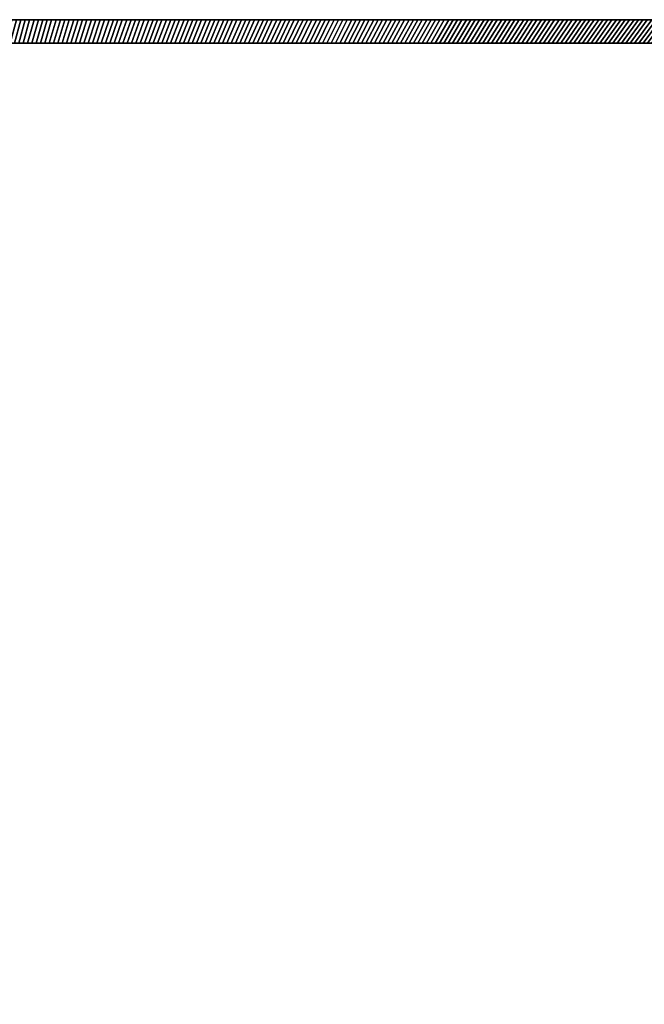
# Model space of a CAD drawing. Extents: x -14.9 to 10.5, y -11.3 to 8.7.
# Tile 8 of 14: x -8.3 to -2, y -1.2 to 8.7. Entities that reach past the tile are written whole.
import ezdxf

# ---------------------------------------------------------------- set-up
doc = ezdxf.new("R2010")
doc.units = 0
doc.header["$MEASUREMENT"] = 0
doc.layers.get('0').update_dxf_attribs({"linetype": 'CONTINUOUS'})

msp = doc.modelspace()

# ---------------------------------------------------------------- linework, layer by layer
at = {"elevation": -14.2262}
msp.add_lwpolyline([(10.5408, 5.0585, 0.164351), (10.5409, 5.1343), (9.4798, 8.6128, 0.32213), (9.3678, 8.6934), (8.7795, 8.6934), (-14.6962, 8.6934, 0.376322), (-14.9017, 8.4589), (-14.9017, -11.0714), (-14.9017, -11.0721, 0.376322), (-14.6962, -11.3066), (8.7795, -11.3066), (9.3678, -11.3066, 0.318681), (9.4804, -11.2243), (10.5409, -7.7474, 0.154887), (10.542, -7.6752, -0.15531)], format="xyb", close=True, dxfattribs=at)

# ---------------------------------------------------------------- meshes
mesh = msp.add_polymesh((2, 9))
for k, corner in enumerate([(-8.13, 8.6934, 13.3538), (-8.1745, 8.6934, 13.3538), (-8.219, 8.6934, 13.3538), (-8.2635, 8.6934, 13.3538), (-8.308, 8.6934, 13.3538), (-8.3525, 8.6934, 13.3538), (-8.397, 8.6934, 13.3538), (-8.4415, 8.6934, 13.3538), (-8.486, 8.6934, 13.3538), (-8.1962, 8.4572, 13.59), (-8.2399, 8.4572, 13.59), (-8.2836, 8.4572, 13.59), (-8.3274, 8.4572, 13.59), (-8.3711, 8.4572, 13.59), (-8.4148, 8.4572, 13.59), (-8.4585, 8.4572, 13.59), (-8.5023, 8.4572, 13.59), (-8.546, 8.4572, 13.59)]):
    mesh.set_mesh_vertex(divmod(k, 9), corner)
mesh = msp.add_polymesh((2, 9))
for k, corner in enumerate([(-8.4415, 8.6934, -14.2262), (-8.397, 8.6934, -14.2262), (-8.3525, 8.6934, -14.2262), (-8.308, 8.6934, -14.2262), (-8.2635, 8.6934, -14.2262), (-8.219, 8.6934, -14.2262), (-8.1745, 8.6934, -14.2262), (-8.13, 8.6934, -14.2262), (-8.0855, 8.6934, -14.2262), (-8.5023, 8.4572, -14.4624), (-8.4585, 8.4572, -14.4624), (-8.4148, 8.4572, -14.4624), (-8.3711, 8.4572, -14.4624), (-8.3274, 8.4572, -14.4624), (-8.2836, 8.4572, -14.4624), (-8.2399, 8.4572, -14.4624), (-8.1962, 8.4572, -14.4624), (-8.1524, 8.4572, -14.4624)]):
    mesh.set_mesh_vertex(divmod(k, 9), corner)
mesh = msp.add_polymesh((2, 9))
for k, corner in enumerate([(-7.774, 8.6934, 13.3538), (-7.8185, 8.6934, 13.3538), (-7.863, 8.6934, 13.3538), (-7.9075, 8.6934, 13.3538), (-7.952, 8.6934, 13.3538), (-7.9965, 8.6934, 13.3538), (-8.041, 8.6934, 13.3538), (-8.0855, 8.6934, 13.3538), (-8.13, 8.6934, 13.3538), (-7.8464, 8.4572, 13.59), (-7.8901, 8.4572, 13.59), (-7.9338, 8.4572, 13.59), (-7.9775, 8.4572, 13.59), (-8.0213, 8.4572, 13.59), (-8.065, 8.4572, 13.59), (-8.1087, 8.4572, 13.59), (-8.1524, 8.4572, 13.59), (-8.1962, 8.4572, 13.59)]):
    mesh.set_mesh_vertex(divmod(k, 9), corner)
mesh = msp.add_polymesh((2, 9))
for k, corner in enumerate([(-8.0855, 8.6934, -14.2262), (-8.041, 8.6934, -14.2262), (-7.9965, 8.6934, -14.2262), (-7.952, 8.6934, -14.2262), (-7.9075, 8.6934, -14.2262), (-7.863, 8.6934, -14.2262), (-7.8185, 8.6934, -14.2262), (-7.774, 8.6934, -14.2262), (-7.7295, 8.6934, -14.2262), (-8.1524, 8.4572, -14.4624), (-8.1087, 8.4572, -14.4624), (-8.065, 8.4572, -14.4624), (-8.0213, 8.4572, -14.4624), (-7.9775, 8.4572, -14.4624), (-7.9338, 8.4572, -14.4624), (-7.8901, 8.4572, -14.4624), (-7.8464, 8.4572, -14.4624), (-7.8026, 8.4572, -14.4624)]):
    mesh.set_mesh_vertex(divmod(k, 9), corner)
mesh = msp.add_polymesh((2, 9))
for k, corner in enumerate([(-7.418, 8.6934, 13.3538), (-7.4625, 8.6934, 13.3538), (-7.507, 8.6934, 13.3538), (-7.5515, 8.6934, 13.3538), (-7.596, 8.6934, 13.3538), (-7.6405, 8.6934, 13.3538), (-7.685, 8.6934, 13.3538), (-7.7295, 8.6934, 13.3538), (-7.774, 8.6934, 13.3538), (-7.4965, 8.4572, 13.59), (-7.5403, 8.4572, 13.59), (-7.584, 8.4572, 13.59), (-7.6277, 8.4572, 13.59), (-7.6714, 8.4572, 13.59), (-7.7152, 8.4572, 13.59), (-7.7589, 8.4572, 13.59), (-7.8026, 8.4572, 13.59), (-7.8464, 8.4572, 13.59)]):
    mesh.set_mesh_vertex(divmod(k, 9), corner)
mesh = msp.add_polymesh((2, 9))
for k, corner in enumerate([(-7.7295, 8.6934, -14.2262), (-7.685, 8.6934, -14.2262), (-7.6405, 8.6934, -14.2262), (-7.596, 8.6934, -14.2262), (-7.5515, 8.6934, -14.2262), (-7.507, 8.6934, -14.2262), (-7.4625, 8.6934, -14.2262), (-7.418, 8.6934, -14.2262), (-7.3735, 8.6934, -14.2262), (-7.8026, 8.4572, -14.4624), (-7.7589, 8.4572, -14.4624), (-7.7152, 8.4572, -14.4624), (-7.6714, 8.4572, -14.4624), (-7.6277, 8.4572, -14.4624), (-7.584, 8.4572, -14.4624), (-7.5403, 8.4572, -14.4624), (-7.4965, 8.4572, -14.4624), (-7.4528, 8.4572, -14.4624)]):
    mesh.set_mesh_vertex(divmod(k, 9), corner)
mesh = msp.add_polymesh((2, 9))
for k, corner in enumerate([(-7.062, 8.6934, 13.3538), (-7.1065, 8.6934, 13.3538), (-7.151, 8.6934, 13.3538), (-7.1955, 8.6934, 13.3538), (-7.24, 8.6934, 13.3538), (-7.2845, 8.6934, 13.3538), (-7.329, 8.6934, 13.3538), (-7.3735, 8.6934, 13.3538), (-7.418, 8.6934, 13.3538), (-7.1467, 8.4572, 13.59), (-7.1904, 8.4572, 13.59), (-7.2342, 8.4572, 13.59), (-7.2779, 8.4572, 13.59), (-7.3216, 8.4572, 13.59), (-7.3653, 8.4572, 13.59), (-7.4091, 8.4572, 13.59), (-7.4528, 8.4572, 13.59), (-7.4965, 8.4572, 13.59)]):
    mesh.set_mesh_vertex(divmod(k, 9), corner)
mesh = msp.add_polymesh((2, 9))
for k, corner in enumerate([(-7.3735, 8.6934, -14.2262), (-7.329, 8.6934, -14.2262), (-7.2845, 8.6934, -14.2262), (-7.24, 8.6934, -14.2262), (-7.1955, 8.6934, -14.2262), (-7.151, 8.6934, -14.2262), (-7.1065, 8.6934, -14.2262), (-7.062, 8.6934, -14.2262), (-7.0175, 8.6934, -14.2262), (-7.4528, 8.4572, -14.4624), (-7.4091, 8.4572, -14.4624), (-7.3653, 8.4572, -14.4624), (-7.3216, 8.4572, -14.4624), (-7.2779, 8.4572, -14.4624), (-7.2342, 8.4572, -14.4624), (-7.1904, 8.4572, -14.4624), (-7.1467, 8.4572, -14.4624), (-7.103, 8.4572, -14.4624)]):
    mesh.set_mesh_vertex(divmod(k, 9), corner)
mesh = msp.add_polymesh((2, 9))
for k, corner in enumerate([(-6.706, 8.6934, 13.3538), (-6.7505, 8.6934, 13.3538), (-6.795, 8.6934, 13.3538), (-6.8395, 8.6934, 13.3538), (-6.884, 8.6934, 13.3538), (-6.9285, 8.6934, 13.3538), (-6.973, 8.6934, 13.3538), (-7.0175, 8.6934, 13.3538), (-7.062, 8.6934, 13.3538), (-6.7969, 8.4572, 13.59), (-6.8406, 8.4572, 13.59), (-6.8843, 8.4572, 13.59), (-6.9281, 8.4572, 13.59), (-6.9718, 8.4572, 13.59), (-7.0155, 8.4572, 13.59), (-7.0593, 8.4572, 13.59), (-7.103, 8.4572, 13.59), (-7.1467, 8.4572, 13.59)]):
    mesh.set_mesh_vertex(divmod(k, 9), corner)
mesh = msp.add_polymesh((2, 9))
for k, corner in enumerate([(-7.0175, 8.6934, -14.2262), (-6.973, 8.6934, -14.2262), (-6.9285, 8.6934, -14.2262), (-6.884, 8.6934, -14.2262), (-6.8395, 8.6934, -14.2262), (-6.795, 8.6934, -14.2262), (-6.7505, 8.6934, -14.2262), (-6.706, 8.6934, -14.2262), (-6.6615, 8.6934, -14.2262), (-7.103, 8.4572, -14.4624), (-7.0593, 8.4572, -14.4624), (-7.0155, 8.4572, -14.4624), (-6.9718, 8.4572, -14.4624), (-6.9281, 8.4572, -14.4624), (-6.8843, 8.4572, -14.4624), (-6.8406, 8.4572, -14.4624), (-6.7969, 8.4572, -14.4624), (-6.7532, 8.4572, -14.4624)]):
    mesh.set_mesh_vertex(divmod(k, 9), corner)
mesh = msp.add_polymesh((2, 9))
for k, corner in enumerate([(-6.3501, 8.6934, 13.3538), (-6.3946, 8.6934, 13.3538), (-6.4391, 8.6934, 13.3538), (-6.4836, 8.6934, 13.3538), (-6.5281, 8.6934, 13.3538), (-6.5726, 8.6934, 13.3538), (-6.617, 8.6934, 13.3538), (-6.6615, 8.6934, 13.3538), (-6.706, 8.6934, 13.3538), (-6.4471, 8.4572, 13.59), (-6.4908, 8.4572, 13.59), (-6.5345, 8.4572, 13.59), (-6.5782, 8.4572, 13.59), (-6.622, 8.4572, 13.59), (-6.6657, 8.4572, 13.59), (-6.7094, 8.4572, 13.59), (-6.7532, 8.4572, 13.59), (-6.7969, 8.4572, 13.59)]):
    mesh.set_mesh_vertex(divmod(k, 9), corner)
mesh = msp.add_polymesh((2, 9))
for k, corner in enumerate([(-6.6615, 8.6934, -14.2262), (-6.617, 8.6934, -14.2262), (-6.5726, 8.6934, -14.2262), (-6.5281, 8.6934, -14.2262), (-6.4836, 8.6934, -14.2262), (-6.4391, 8.6934, -14.2262), (-6.3946, 8.6934, -14.2262), (-6.3501, 8.6934, -14.2262), (-6.3056, 8.6934, -14.2262), (-6.7532, 8.4572, -14.4624), (-6.7094, 8.4572, -14.4624), (-6.6657, 8.4572, -14.4624), (-6.622, 8.4572, -14.4624), (-6.5782, 8.4572, -14.4624), (-6.5345, 8.4572, -14.4624), (-6.4908, 8.4572, -14.4624), (-6.4471, 8.4572, -14.4624), (-6.4033, 8.4572, -14.4624)]):
    mesh.set_mesh_vertex(divmod(k, 9), corner)
mesh = msp.add_polymesh((2, 9))
for k, corner in enumerate([(-5.9941, 8.6934, 13.3538), (-6.0386, 8.6934, 13.3538), (-6.0831, 8.6934, 13.3538), (-6.1276, 8.6934, 13.3538), (-6.1721, 8.6934, 13.3538), (-6.2166, 8.6934, 13.3538), (-6.2611, 8.6934, 13.3538), (-6.3056, 8.6934, 13.3538), (-6.3501, 8.6934, 13.3538), (-6.0972, 8.4572, 13.59), (-6.141, 8.4572, 13.59), (-6.1847, 8.4572, 13.59), (-6.2284, 8.4572, 13.59), (-6.2722, 8.4572, 13.59), (-6.3159, 8.4572, 13.59), (-6.3596, 8.4572, 13.59), (-6.4033, 8.4572, 13.59), (-6.4471, 8.4572, 13.59)]):
    mesh.set_mesh_vertex(divmod(k, 9), corner)
mesh = msp.add_polymesh((2, 9))
for k, corner in enumerate([(-6.3056, 8.6934, -14.2262), (-6.2611, 8.6934, -14.2262), (-6.2166, 8.6934, -14.2262), (-6.1721, 8.6934, -14.2262), (-6.1276, 8.6934, -14.2262), (-6.0831, 8.6934, -14.2262), (-6.0386, 8.6934, -14.2262), (-5.9941, 8.6934, -14.2262), (-5.9496, 8.6934, -14.2262), (-6.4033, 8.4572, -14.4624), (-6.3596, 8.4572, -14.4624), (-6.3159, 8.4572, -14.4624), (-6.2722, 8.4572, -14.4624), (-6.2284, 8.4572, -14.4624), (-6.1847, 8.4572, -14.4624), (-6.141, 8.4572, -14.4624), (-6.0972, 8.4572, -14.4624), (-6.0535, 8.4572, -14.4624)]):
    mesh.set_mesh_vertex(divmod(k, 9), corner)
mesh = msp.add_polymesh((2, 9))
for k, corner in enumerate([(-5.6381, 8.6934, 13.3538), (-5.6826, 8.6934, 13.3538), (-5.7271, 8.6934, 13.3538), (-5.7716, 8.6934, 13.3538), (-5.8161, 8.6934, 13.3538), (-5.8606, 8.6934, 13.3538), (-5.9051, 8.6934, 13.3538), (-5.9496, 8.6934, 13.3538), (-5.9941, 8.6934, 13.3538), (-5.7474, 8.4572, 13.59), (-5.7912, 8.4572, 13.59), (-5.8349, 8.4572, 13.59), (-5.8786, 8.4572, 13.59), (-5.9223, 8.4572, 13.59), (-5.9661, 8.4572, 13.59), (-6.0098, 8.4572, 13.59), (-6.0535, 8.4572, 13.59), (-6.0972, 8.4572, 13.59)]):
    mesh.set_mesh_vertex(divmod(k, 9), corner)
mesh = msp.add_polymesh((2, 9))
for k, corner in enumerate([(-5.9496, 8.6934, -14.2262), (-5.9051, 8.6934, -14.2262), (-5.8606, 8.6934, -14.2262), (-5.8161, 8.6934, -14.2262), (-5.7716, 8.6934, -14.2262), (-5.7271, 8.6934, -14.2262), (-5.6826, 8.6934, -14.2262), (-5.6381, 8.6934, -14.2262), (-5.5936, 8.6934, -14.2262), (-6.0535, 8.4572, -14.4624), (-6.0098, 8.4572, -14.4624), (-5.9661, 8.4572, -14.4624), (-5.9223, 8.4572, -14.4624), (-5.8786, 8.4572, -14.4624), (-5.8349, 8.4572, -14.4624), (-5.7912, 8.4572, -14.4624), (-5.7474, 8.4572, -14.4624), (-5.7037, 8.4572, -14.4624)]):
    mesh.set_mesh_vertex(divmod(k, 9), corner)
mesh = msp.add_polymesh((2, 9))
for k, corner in enumerate([(-5.2821, 8.6934, 13.3538), (-5.3266, 8.6934, 13.3538), (-5.3711, 8.6934, 13.3538), (-5.4156, 8.6934, 13.3538), (-5.4601, 8.6934, 13.3538), (-5.5046, 8.6934, 13.3538), (-5.5491, 8.6934, 13.3538), (-5.5936, 8.6934, 13.3538), (-5.6381, 8.6934, 13.3538), (-5.3976, 8.4572, 13.59), (-5.4413, 8.4572, 13.59), (-5.4851, 8.4572, 13.59), (-5.5288, 8.4572, 13.59), (-5.5725, 8.4572, 13.59), (-5.6162, 8.4572, 13.59), (-5.66, 8.4572, 13.59), (-5.7037, 8.4572, 13.59), (-5.7474, 8.4572, 13.59)]):
    mesh.set_mesh_vertex(divmod(k, 9), corner)
mesh = msp.add_polymesh((2, 9))
for k, corner in enumerate([(-5.5936, 8.6934, -14.2262), (-5.5491, 8.6934, -14.2262), (-5.5046, 8.6934, -14.2262), (-5.4601, 8.6934, -14.2262), (-5.4156, 8.6934, -14.2262), (-5.3711, 8.6934, -14.2262), (-5.3266, 8.6934, -14.2262), (-5.2821, 8.6934, -14.2262), (-5.2376, 8.6934, -14.2262), (-5.7037, 8.4572, -14.4624), (-5.66, 8.4572, -14.4624), (-5.6162, 8.4572, -14.4624), (-5.5725, 8.4572, -14.4624), (-5.5288, 8.4572, -14.4624), (-5.4851, 8.4572, -14.4624), (-5.4413, 8.4572, -14.4624), (-5.3976, 8.4572, -14.4624), (-5.3539, 8.4572, -14.4624)]):
    mesh.set_mesh_vertex(divmod(k, 9), corner)
mesh = msp.add_polymesh((2, 9))
for k, corner in enumerate([(-4.9261, 8.6934, 13.3538), (-4.9706, 8.6934, 13.3538), (-5.0151, 8.6934, 13.3538), (-5.0596, 8.6934, 13.3538), (-5.1041, 8.6934, 13.3538), (-5.1486, 8.6934, 13.3538), (-5.1931, 8.6934, 13.3538), (-5.2376, 8.6934, 13.3538), (-5.2821, 8.6934, 13.3538), (-5.0478, 8.4572, 13.59), (-5.0915, 8.4572, 13.59), (-5.1352, 8.4572, 13.59), (-5.179, 8.4572, 13.59), (-5.2227, 8.4572, 13.59), (-5.2664, 8.4572, 13.59), (-5.3101, 8.4572, 13.59), (-5.3539, 8.4572, 13.59), (-5.3976, 8.4572, 13.59)]):
    mesh.set_mesh_vertex(divmod(k, 9), corner)
mesh = msp.add_polymesh((2, 9))
for k, corner in enumerate([(-5.2376, 8.6934, -14.2262), (-5.1931, 8.6934, -14.2262), (-5.1486, 8.6934, -14.2262), (-5.1041, 8.6934, -14.2262), (-5.0596, 8.6934, -14.2262), (-5.0151, 8.6934, -14.2262), (-4.9706, 8.6934, -14.2262), (-4.9261, 8.6934, -14.2262), (-4.8816, 8.6934, -14.2262), (-5.3539, 8.4572, -14.4624), (-5.3101, 8.4572, -14.4624), (-5.2664, 8.4572, -14.4624), (-5.2227, 8.4572, -14.4624), (-5.179, 8.4572, -14.4624), (-5.1352, 8.4572, -14.4624), (-5.0915, 8.4572, -14.4624), (-5.0478, 8.4572, -14.4624), (-5.0041, 8.4572, -14.4624)]):
    mesh.set_mesh_vertex(divmod(k, 9), corner)
mesh = msp.add_polymesh((2, 9))
for k, corner in enumerate([(-4.5701, 8.6934, 13.3538), (-4.6146, 8.6934, 13.3538), (-4.6591, 8.6934, 13.3538), (-4.7036, 8.6934, 13.3538), (-4.7481, 8.6934, 13.3538), (-4.7926, 8.6934, 13.3538), (-4.8371, 8.6934, 13.3538), (-4.8816, 8.6934, 13.3538), (-4.9261, 8.6934, 13.3538), (-4.698, 8.4572, 13.59), (-4.7417, 8.4572, 13.59), (-4.7854, 8.4572, 13.59), (-4.8291, 8.4572, 13.59), (-4.8729, 8.4572, 13.59), (-4.9166, 8.4572, 13.59), (-4.9603, 8.4572, 13.59), (-5.0041, 8.4572, 13.59), (-5.0478, 8.4572, 13.59)]):
    mesh.set_mesh_vertex(divmod(k, 9), corner)
mesh = msp.add_polymesh((2, 9))
for k, corner in enumerate([(-4.8816, 8.6934, -14.2262), (-4.8371, 8.6934, -14.2262), (-4.7926, 8.6934, -14.2262), (-4.7481, 8.6934, -14.2262), (-4.7036, 8.6934, -14.2262), (-4.6591, 8.6934, -14.2262), (-4.6146, 8.6934, -14.2262), (-4.5701, 8.6934, -14.2262), (-4.5256, 8.6934, -14.2262), (-5.0041, 8.4572, -14.4624), (-4.9603, 8.4572, -14.4624), (-4.9166, 8.4572, -14.4624), (-4.8729, 8.4572, -14.4624), (-4.8291, 8.4572, -14.4624), (-4.7854, 8.4572, -14.4624), (-4.7417, 8.4572, -14.4624), (-4.698, 8.4572, -14.4624), (-4.6542, 8.4572, -14.4624)]):
    mesh.set_mesh_vertex(divmod(k, 9), corner)
mesh = msp.add_polymesh((2, 9))
for k, corner in enumerate([(-4.2142, 8.6934, 13.3538), (-4.2587, 8.6934, 13.3538), (-4.3032, 8.6934, 13.3538), (-4.3477, 8.6934, 13.3538), (-4.3922, 8.6934, 13.3538), (-4.4366, 8.6934, 13.3538), (-4.4811, 8.6934, 13.3538), (-4.5256, 8.6934, 13.3538), (-4.5701, 8.6934, 13.3538), (-4.3481, 8.4572, 13.59), (-4.3919, 8.4572, 13.59), (-4.4356, 8.4572, 13.59), (-4.4793, 8.4572, 13.59), (-4.523, 8.4572, 13.59), (-4.5668, 8.4572, 13.59), (-4.6105, 8.4572, 13.59), (-4.6542, 8.4572, 13.59), (-4.698, 8.4572, 13.59)]):
    mesh.set_mesh_vertex(divmod(k, 9), corner)
mesh = msp.add_polymesh((2, 9))
for k, corner in enumerate([(-4.5256, 8.6934, -14.2262), (-4.4811, 8.6934, -14.2262), (-4.4366, 8.6934, -14.2262), (-4.3922, 8.6934, -14.2262), (-4.3477, 8.6934, -14.2262), (-4.3032, 8.6934, -14.2262), (-4.2587, 8.6934, -14.2262), (-4.2142, 8.6934, -14.2262), (-4.1697, 8.6934, -14.2262), (-4.6542, 8.4572, -14.4624), (-4.6105, 8.4572, -14.4624), (-4.5668, 8.4572, -14.4624), (-4.523, 8.4572, -14.4624), (-4.4793, 8.4572, -14.4624), (-4.4356, 8.4572, -14.4624), (-4.3919, 8.4572, -14.4624), (-4.3481, 8.4572, -14.4624), (-4.3044, 8.4572, -14.4624)]):
    mesh.set_mesh_vertex(divmod(k, 9), corner)
mesh = msp.add_polymesh((2, 9))
for k, corner in enumerate([(-3.8582, 8.6934, 13.3538), (-3.9027, 8.6934, 13.3538), (-3.9472, 8.6934, 13.3538), (-3.9917, 8.6934, 13.3538), (-4.0362, 8.6934, 13.3538), (-4.0807, 8.6934, 13.3538), (-4.1252, 8.6934, 13.3538), (-4.1697, 8.6934, 13.3538), (-4.2142, 8.6934, 13.3538), (-3.9983, 8.4572, 13.59), (-4.042, 8.4572, 13.59), (-4.0858, 8.4572, 13.59), (-4.1295, 8.4572, 13.59), (-4.1732, 8.4572, 13.59), (-4.217, 8.4572, 13.59), (-4.2607, 8.4572, 13.59), (-4.3044, 8.4572, 13.59), (-4.3481, 8.4572, 13.59)]):
    mesh.set_mesh_vertex(divmod(k, 9), corner)
mesh = msp.add_polymesh((2, 9))
for k, corner in enumerate([(-4.1697, 8.6934, -14.2262), (-4.1252, 8.6934, -14.2262), (-4.0807, 8.6934, -14.2262), (-4.0362, 8.6934, -14.2262), (-3.9917, 8.6934, -14.2262), (-3.9472, 8.6934, -14.2262), (-3.9027, 8.6934, -14.2262), (-3.8582, 8.6934, -14.2262), (-3.8137, 8.6934, -14.2262), (-4.3044, 8.4572, -14.4624), (-4.2607, 8.4572, -14.4624), (-4.217, 8.4572, -14.4624), (-4.1732, 8.4572, -14.4624), (-4.1295, 8.4572, -14.4624), (-4.0858, 8.4572, -14.4624), (-4.042, 8.4572, -14.4624), (-3.9983, 8.4572, -14.4624), (-3.9546, 8.4572, -14.4624)]):
    mesh.set_mesh_vertex(divmod(k, 9), corner)
mesh = msp.add_polymesh((2, 9))
for k, corner in enumerate([(-3.5022, 8.6934, 13.3538), (-3.5467, 8.6934, 13.3538), (-3.5912, 8.6934, 13.3538), (-3.6357, 8.6934, 13.3538), (-3.6802, 8.6934, 13.3538), (-3.7247, 8.6934, 13.3538), (-3.7692, 8.6934, 13.3538), (-3.8137, 8.6934, 13.3538), (-3.8582, 8.6934, 13.3538), (-3.6485, 8.4572, 13.59), (-3.6922, 8.4572, 13.59), (-3.7359, 8.4572, 13.59), (-3.7797, 8.4572, 13.59), (-3.8234, 8.4572, 13.59), (-3.8671, 8.4572, 13.59), (-3.9109, 8.4572, 13.59), (-3.9546, 8.4572, 13.59), (-3.9983, 8.4572, 13.59)]):
    mesh.set_mesh_vertex(divmod(k, 9), corner)
mesh = msp.add_polymesh((2, 9))
for k, corner in enumerate([(-3.8137, 8.6934, -14.2262), (-3.7692, 8.6934, -14.2262), (-3.7247, 8.6934, -14.2262), (-3.6802, 8.6934, -14.2262), (-3.6357, 8.6934, -14.2262), (-3.5912, 8.6934, -14.2262), (-3.5467, 8.6934, -14.2262), (-3.5022, 8.6934, -14.2262), (-3.4577, 8.6934, -14.2262), (-3.9546, 8.4572, -14.4624), (-3.9109, 8.4572, -14.4624), (-3.8671, 8.4572, -14.4624), (-3.8234, 8.4572, -14.4624), (-3.7797, 8.4572, -14.4624), (-3.7359, 8.4572, -14.4624), (-3.6922, 8.4572, -14.4624), (-3.6485, 8.4572, -14.4624), (-3.6048, 8.4572, -14.4624)]):
    mesh.set_mesh_vertex(divmod(k, 9), corner)
mesh = msp.add_polymesh((2, 9))
for k, corner in enumerate([(-3.1462, 8.6934, 13.3538), (-3.1907, 8.6934, 13.3538), (-3.2352, 8.6934, 13.3538), (-3.2797, 8.6934, 13.3538), (-3.3242, 8.6934, 13.3538), (-3.3687, 8.6934, 13.3538), (-3.4132, 8.6934, 13.3538), (-3.4577, 8.6934, 13.3538), (-3.5022, 8.6934, 13.3538), (-3.2987, 8.4572, 13.59), (-3.3424, 8.4572, 13.59), (-3.3861, 8.4572, 13.59), (-3.4299, 8.4572, 13.59), (-3.4736, 8.4572, 13.59), (-3.5173, 8.4572, 13.59), (-3.561, 8.4572, 13.59), (-3.6048, 8.4572, 13.59), (-3.6485, 8.4572, 13.59)]):
    mesh.set_mesh_vertex(divmod(k, 9), corner)
mesh = msp.add_polymesh((2, 9))
for k, corner in enumerate([(-3.4577, 8.6934, -14.2262), (-3.4132, 8.6934, -14.2262), (-3.3687, 8.6934, -14.2262), (-3.3242, 8.6934, -14.2262), (-3.2797, 8.6934, -14.2262), (-3.2352, 8.6934, -14.2262), (-3.1907, 8.6934, -14.2262), (-3.1462, 8.6934, -14.2262), (-3.1017, 8.6934, -14.2262), (-3.6048, 8.4572, -14.4624), (-3.561, 8.4572, -14.4624), (-3.5173, 8.4572, -14.4624), (-3.4736, 8.4572, -14.4624), (-3.4299, 8.4572, -14.4624), (-3.3861, 8.4572, -14.4624), (-3.3424, 8.4572, -14.4624), (-3.2987, 8.4572, -14.4624), (-3.2549, 8.4572, -14.4624)]):
    mesh.set_mesh_vertex(divmod(k, 9), corner)
mesh = msp.add_polymesh((2, 9))
for k, corner in enumerate([(-2.7902, 8.6934, 13.3538), (-2.8347, 8.6934, 13.3538), (-2.8792, 8.6934, 13.3538), (-2.9237, 8.6934, 13.3538), (-2.9682, 8.6934, 13.3538), (-3.0127, 8.6934, 13.3538), (-3.0572, 8.6934, 13.3538), (-3.1017, 8.6934, 13.3538), (-3.1462, 8.6934, 13.3538), (-2.9488, 8.4572, 13.59), (-2.9926, 8.4572, 13.59), (-3.0363, 8.4572, 13.59), (-3.08, 8.4572, 13.59), (-3.1238, 8.4572, 13.59), (-3.1675, 8.4572, 13.59), (-3.2112, 8.4572, 13.59), (-3.2549, 8.4572, 13.59), (-3.2987, 8.4572, 13.59)]):
    mesh.set_mesh_vertex(divmod(k, 9), corner)
mesh = msp.add_polymesh((2, 9))
for k, corner in enumerate([(-3.1017, 8.6934, -14.2262), (-3.0572, 8.6934, -14.2262), (-3.0127, 8.6934, -14.2262), (-2.9682, 8.6934, -14.2262), (-2.9237, 8.6934, -14.2262), (-2.8792, 8.6934, -14.2262), (-2.8347, 8.6934, -14.2262), (-2.7902, 8.6934, -14.2262), (-2.7457, 8.6934, -14.2262), (-3.2549, 8.4572, -14.4624), (-3.2112, 8.4572, -14.4624), (-3.1675, 8.4572, -14.4624), (-3.1238, 8.4572, -14.4624), (-3.08, 8.4572, -14.4624), (-3.0363, 8.4572, -14.4624), (-2.9926, 8.4572, -14.4624), (-2.9488, 8.4572, -14.4624), (-2.9051, 8.4572, -14.4624)]):
    mesh.set_mesh_vertex(divmod(k, 9), corner)
mesh = msp.add_polymesh((2, 9))
for k, corner in enumerate([(-2.4342, 8.6934, 13.3538), (-2.4787, 8.6934, 13.3538), (-2.5232, 8.6934, 13.3538), (-2.5677, 8.6934, 13.3538), (-2.6122, 8.6934, 13.3538), (-2.6567, 8.6934, 13.3538), (-2.7012, 8.6934, 13.3538), (-2.7457, 8.6934, 13.3538), (-2.7902, 8.6934, 13.3538), (-2.599, 8.4572, 13.59), (-2.6428, 8.4572, 13.59), (-2.6865, 8.4572, 13.59), (-2.7302, 8.4572, 13.59), (-2.7739, 8.4572, 13.59), (-2.8177, 8.4572, 13.59), (-2.8614, 8.4572, 13.59), (-2.9051, 8.4572, 13.59), (-2.9488, 8.4572, 13.59)]):
    mesh.set_mesh_vertex(divmod(k, 9), corner)
mesh = msp.add_polymesh((2, 9))
for k, corner in enumerate([(-2.7457, 8.6934, -14.2262), (-2.7012, 8.6934, -14.2262), (-2.6567, 8.6934, -14.2262), (-2.6122, 8.6934, -14.2262), (-2.5677, 8.6934, -14.2262), (-2.5232, 8.6934, -14.2262), (-2.4787, 8.6934, -14.2262), (-2.4342, 8.6934, -14.2262), (-2.3897, 8.6934, -14.2262), (-2.9051, 8.4572, -14.4624), (-2.8614, 8.4572, -14.4624), (-2.8177, 8.4572, -14.4624), (-2.7739, 8.4572, -14.4624), (-2.7302, 8.4572, -14.4624), (-2.6865, 8.4572, -14.4624), (-2.6428, 8.4572, -14.4624), (-2.599, 8.4572, -14.4624), (-2.5553, 8.4572, -14.4624)]):
    mesh.set_mesh_vertex(divmod(k, 9), corner)
mesh = msp.add_polymesh((2, 9))
for k, corner in enumerate([(-2.0783, 8.6934, 13.3538), (-2.1228, 8.6934, 13.3538), (-2.1673, 8.6934, 13.3538), (-2.2118, 8.6934, 13.3538), (-2.2563, 8.6934, 13.3538), (-2.3007, 8.6934, 13.3538), (-2.3452, 8.6934, 13.3538), (-2.3897, 8.6934, 13.3538), (-2.4342, 8.6934, 13.3538), (-2.2492, 8.4572, 13.59), (-2.2929, 8.4572, 13.59), (-2.3367, 8.4572, 13.59), (-2.3804, 8.4572, 13.59), (-2.4241, 8.4572, 13.59), (-2.4678, 8.4572, 13.59), (-2.5116, 8.4572, 13.59), (-2.5553, 8.4572, 13.59), (-2.599, 8.4572, 13.59)]):
    mesh.set_mesh_vertex(divmod(k, 9), corner)
mesh = msp.add_polymesh((2, 9))
for k, corner in enumerate([(-2.3897, 8.6934, -14.2262), (-2.3452, 8.6934, -14.2262), (-2.3007, 8.6934, -14.2262), (-2.2563, 8.6934, -14.2262), (-2.2118, 8.6934, -14.2262), (-2.1673, 8.6934, -14.2262), (-2.1228, 8.6934, -14.2262), (-2.0783, 8.6934, -14.2262), (-2.0338, 8.6934, -14.2262), (-2.5553, 8.4572, -14.4624), (-2.5116, 8.4572, -14.4624), (-2.4678, 8.4572, -14.4624), (-2.4241, 8.4572, -14.4624), (-2.3804, 8.4572, -14.4624), (-2.3367, 8.4572, -14.4624), (-2.2929, 8.4572, -14.4624), (-2.2492, 8.4572, -14.4624), (-2.2055, 8.4572, -14.4624)]):
    mesh.set_mesh_vertex(divmod(k, 9), corner)
mesh = msp.add_polymesh((2, 9))
for k, corner in enumerate([(-1.7223, 8.6934, 13.3538), (-1.7668, 8.6934, 13.3538), (-1.8113, 8.6934, 13.3538), (-1.8558, 8.6934, 13.3538), (-1.9003, 8.6934, 13.3538), (-1.9448, 8.6934, 13.3538), (-1.9893, 8.6934, 13.3538), (-2.0338, 8.6934, 13.3538), (-2.0783, 8.6934, 13.3538), (-1.8994, 8.4572, 13.59), (-1.9431, 8.4572, 13.59), (-1.9868, 8.4572, 13.59), (-2.0306, 8.4572, 13.59), (-2.0743, 8.4572, 13.59), (-2.118, 8.4572, 13.59), (-2.1618, 8.4572, 13.59), (-2.2055, 8.4572, 13.59), (-2.2492, 8.4572, 13.59)]):
    mesh.set_mesh_vertex(divmod(k, 9), corner)
mesh = msp.add_polymesh((2, 9))
for k, corner in enumerate([(-2.0338, 8.6934, -14.2262), (-1.9893, 8.6934, -14.2262), (-1.9448, 8.6934, -14.2262), (-1.9003, 8.6934, -14.2262), (-1.8558, 8.6934, -14.2262), (-1.8113, 8.6934, -14.2262), (-1.7668, 8.6934, -14.2262), (-1.7223, 8.6934, -14.2262), (-1.6778, 8.6934, -14.2262), (-2.2055, 8.4572, -14.4624), (-2.1618, 8.4572, -14.4624), (-2.118, 8.4572, -14.4624), (-2.0743, 8.4572, -14.4624), (-2.0306, 8.4572, -14.4624), (-1.9868, 8.4572, -14.4624), (-1.9431, 8.4572, -14.4624), (-1.8994, 8.4572, -14.4624), (-1.8557, 8.4572, -14.4624)]):
    mesh.set_mesh_vertex(divmod(k, 9), corner)

doc.saveas('drawing.dxf')
